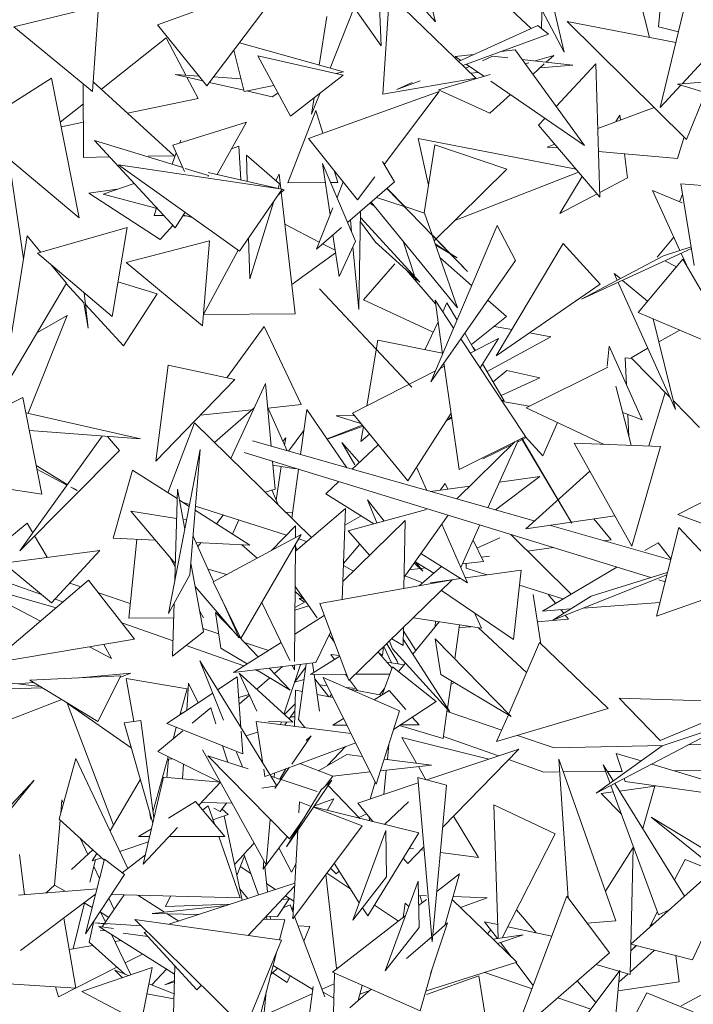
# Model space of a CAD drawing. Header units: metres. Extents: x -14.5 to 13.1, y -18.9 to 3.3.
# Tile 124 of 216: x 10.12 to 10.305, y 1.965 to 2.237. Entities that reach past the tile are written whole.
import ezdxf

# ---------------------------------------------------------------- set-up
doc = ezdxf.new("R2010")
doc.units = ezdxf.units.M
doc.layers.add('G-IMPT', color=7, linetype='Continuous', lineweight=5)
doc.layers.add('L-PLNT', color=7, linetype='Continuous', lineweight=5, true_color=0x005900)

# ---------------------------------------------------------------- blocks, each defined once
blk = doc.blocks.new('ÁRVORES ORNAMENTAIS - Pequeno e Médio Porte - Ipê-roxo-2940656-CORTE_CALÇADA')
at = {"layer": 'G-IMPT', "color": 253, "true_color": 0xaaaaaa}
for p, q in [((6.53692, 2.26412), (6.53841, 2.2297)), ((6.51835, 2.25835), (6.53841, 2.2297)), ((6.58318, 2.25818), (6.58261, 2.23455)), ((6.53735, 2.25418), (6.55345, 2.23633)), ((6.58885, 2.22795), (6.58305, 2.25274)), ((6.60724, 2.25249), (6.61239, 2.23208)), ((6.47676, 2.23549), (6.51292, 2.24866)), ((6.49035, 2.21867), (6.51292, 2.24866)), ((6.61492, 2.23496), (6.61602, 2.24759)), ((6.54072, 2.24395), (6.53891, 2.21645)), ((6.54072, 2.24395), (6.56449, 2.22085)), ((6.64434, 2.244), (6.62138, 2.21925)), ((6.43712, 2.23502), (6.46053, 2.24065)), ((6.45885, 2.21714), (6.46053, 2.24065)), ((6.57156, 2.24214), (6.57981, 2.23456)), ((6.52343, 2.23782), (6.52134, 2.22441)), ((6.53101, 2.24027), (6.52432, 2.22357)), ((6.55264, 2.23924), (6.55345, 2.23633)), ((6.58885, 2.22795), (6.58274, 2.23971)), ((6.62172, 2.23903), (6.61533, 2.21273)), ((6.49035, 2.21867), (6.47676, 2.23549)), ((6.58161, 2.23537), (6.55976, 2.22544)), ((6.58161, 2.23537), (6.58454, 2.23297)), ((6.62265, 2.20391), (6.58972, 2.23648)), ((6.61969, 2.23066), (6.58972, 2.23648)), ((6.43712, 2.23502), (6.45885, 2.21714)), ((6.58454, 2.23297), (6.5609, 2.22433)), ((6.61492, 2.23496), (6.62041, 2.23362)), ((6.47914, 2.23198), (6.4613, 2.21776)), ((6.48457, 2.22164), (6.47914, 2.23198)), ((6.49932, 2.23059), (6.528, 2.22254)), ((6.4978, 2.22857), (6.50061, 2.21717)), ((6.50443, 2.22701), (6.51338, 2.21037)), ((6.50443, 2.22701), (6.52792, 2.22165)), ((6.56396, 2.22735), (6.55884, 2.22678)), ((6.56916, 2.22692), (6.56634, 2.22564)), ((6.57338, 2.22643), (6.56916, 2.22692)), ((6.57533, 2.22862), (6.57145, 2.22819)), ((6.57533, 2.22862), (6.59447, 2.20224)), ((6.58088, 2.22557), (6.58603, 2.22711)), ((6.58394, 2.22522), (6.58603, 2.22711)), ((6.55884, 2.22678), (6.56037, 2.22572)), ((6.56187, 2.22469), (6.56675, 2.22133)), ((6.59127, 2.22438), (6.57724, 2.22599)), ((6.57814, 2.22475), (6.57911, 2.22504)), ((6.58023, 2.22186), (6.5834, 2.22473)), ((6.59127, 2.22438), (6.58225, 2.22369)), ((6.58664, 2.21303), (6.59761, 2.22474)), ((6.59761, 2.22474), (6.59874, 2.18802)), ((6.48921, 2.22009), (6.48165, 2.22182)), ((6.48814, 2.22141), (6.48165, 2.22182)), ((6.51338, 2.21037), (6.52792, 2.22165)), ((6.52588, 2.22212), (6.528, 2.22254)), ((6.55419, 2.21756), (6.56844, 2.22184)), ((6.56281, 2.22404), (6.56171, 2.22355)), ((6.56519, 2.2224), (6.56306, 2.22224)), ((6.42572, 2.20701), (6.44751, 2.2208)), ((6.44751, 2.2208), (6.45515, 2.18226)), ((6.45635, 2.19895), (6.4563, 2.21924)), ((6.48131, 2.19941), (6.45904, 2.21983)), ((6.48796, 2.21519), (6.48486, 2.22109)), ((6.50053, 2.21749), (6.49109, 2.21966)), ((6.49975, 2.22067), (6.49221, 2.22115)), ((6.50061, 2.21717), (6.50885, 2.21878)), ((6.53891, 2.21645), (6.56449, 2.22085)), ((6.54918, 2.22005), (6.5427, 2.21769)), ((6.54697, 2.21963), (6.5427, 2.21769)), ((6.56865, 2.22002), (6.59447, 2.20224)), ((6.62103, 2.21887), (6.61533, 2.21273)), ((6.6395, 2.22073), (6.62013, 2.21915)), ((6.62013, 2.21915), (6.65362, 2.20908)), ((6.50836, 2.21569), (6.50132, 2.21731)), ((6.50836, 2.21569), (6.50997, 2.2167)), ((6.51835, 2.20418), (6.55444, 2.21714)), ((6.52158, 2.21673), (6.51923, 2.21086)), ((6.53925, 2.19699), (6.55444, 2.21714)), ((6.56841, 2.21115), (6.55419, 2.21756)), ((6.56841, 2.21115), (6.57408, 2.21628)), ((6.62265, 2.20391), (6.62786, 2.21682)), ((6.45631, 2.21378), (6.44991, 2.20868)), ((6.48796, 2.21519), (6.46848, 2.21117)), ((6.51994, 2.21546), (6.51923, 2.21086)), ((6.5204, 2.21189), (6.51267, 2.19193)), ((6.52231, 2.20561), (6.5204, 2.21189)), ((6.61372, 2.21274), (6.59816, 2.20698)), ((6.60425, 2.21061), (6.60316, 2.20883)), ((6.60425, 2.21061), (6.60442, 2.20929)), ((6.45633, 2.20867), (6.45017, 2.20739)), ((6.48097, 2.20236), (6.5013, 2.20871)), ((6.49322, 2.19425), (6.5013, 2.20871)), ((6.58179, 2.20785), (6.58357, 2.20974)), ((6.42572, 2.20701), (6.45515, 2.18226)), ((6.58179, 2.20785), (6.59874, 2.18802)), ((6.48164, 2.17952), (6.45936, 2.20365)), ((6.48374, 2.19616), (6.45936, 2.20365)), ((6.48288, 2.20296), (6.48316, 2.20376)), ((6.53192, 2.18727), (6.51835, 2.20418)), ((6.54863, 2.20414), (6.55152, 2.19134)), ((6.54863, 2.20414), (6.59215, 2.19573)), ((6.58629, 2.20259), (6.58424, 2.20183)), ((6.62013, 2.19865), (6.62194, 2.20461)), ((6.4808, 2.19706), (6.48192, 2.20023)), ((6.48097, 2.20236), (6.4842, 2.19511)), ((6.49922, 2.20208), (6.49719, 2.20137)), ((6.49975, 2.19276), (6.49922, 2.20208)), ((6.55326, 2.20242), (6.55031, 2.18364)), ((6.57309, 2.19573), (6.55326, 2.20242)), ((6.58716, 2.20157), (6.58424, 2.20183)), ((6.62013, 2.19865), (6.59835, 2.20058)), ((6.60555, 2.19994), (6.60636, 2.19334)), ((6.43579, 2.19854), (6.43981, 2.17102)), ((6.46358, 2.19908), (6.45635, 2.19895)), ((6.48131, 2.19941), (6.47419, 2.19928)), ((6.50125, 2.19959), (6.51037, 2.19171)), ((6.50125, 2.19959), (6.50145, 2.19237)), ((6.53138, 2.17582), (6.52225, 2.19731)), ((6.52225, 2.19731), (6.52433, 2.18308)), ((6.54211, 2.19219), (6.53876, 2.19781)), ((6.49939, 2.17312), (6.46602, 2.19691)), ((6.51116, 2.19021), (6.46602, 2.19691)), ((6.49084, 2.19398), (6.48442, 2.19595)), ((6.49068, 2.19482), (6.51171, 2.19004)), ((6.51032, 2.19431), (6.50938, 2.19257)), ((6.51078, 2.19027), (6.51032, 2.19431)), ((6.52645, 2.19206), (6.52545, 2.19534)), ((6.57309, 2.19573), (6.55303, 2.17597)), ((6.55874, 2.1816), (6.59283, 2.19493)), ((6.47029, 2.19181), (6.46174, 2.18878)), ((6.49068, 2.19373), (6.49084, 2.19398)), ((6.51037, 2.19171), (6.50998, 2.19044)), ((6.52302, 2.19203), (6.51267, 2.19193)), ((6.52645, 2.19206), (6.52449, 2.19204)), ((6.52796, 2.19221), (6.52625, 2.1879)), ((6.54211, 2.19219), (6.52916, 2.18105)), ((6.53192, 2.18727), (6.5367, 2.19362)), ((6.59389, 2.19369), (6.58768, 2.18353)), ((6.60636, 2.19334), (6.5987, 2.18932)), ((6.62473, 2.16918), (6.62105, 2.1917)), ((6.62105, 2.1917), (6.66246, 2.18847)), ((6.45781, 2.18914), (6.46563, 2.19016)), ((6.45781, 2.18914), (6.47746, 2.17631)), ((6.49939, 2.17312), (6.51116, 2.19021)), ((6.51017, 2.18877), (6.51171, 2.19004)), ((6.51471, 2.15578), (6.51089, 2.18936)), ((6.56223, 2.16746), (6.54, 2.19037)), ((6.54505, 2.18536), (6.54005, 2.19042)), ((6.59796, 2.18893), (6.58768, 2.18353)), ((6.62142, 2.18644), (6.61328, 2.18987)), ((6.62077, 2.17329), (6.61328, 2.18987)), ((6.47666, 2.18491), (6.46174, 2.18878)), ((6.50887, 2.18687), (6.5022, 2.16547)), ((6.53665, 2.18544), (6.53531, 2.18635)), ((6.53566, 2.18665), (6.55947, 2.15746)), ((6.54478, 2.18545), (6.53716, 2.18793)), ((6.62072, 2.18674), (6.62153, 2.18879)), ((6.47583, 2.18297), (6.47652, 2.18495)), ((6.48164, 2.17952), (6.48438, 2.18382)), ((6.5251, 2.18501), (6.5206, 2.1737)), ((6.53276, 2.18415), (6.5323, 2.15706)), ((6.55037, 2.18362), (6.54499, 2.18538)), ((6.55037, 2.18362), (6.55245, 2.17763)), ((6.47583, 2.18297), (6.4785, 2.18292)), ((6.48375, 2.18283), (6.48476, 2.18281)), ((6.48639, 2.18238), (6.48388, 2.18304)), ((6.52993, 2.18172), (6.53024, 2.17851)), ((6.53271, 2.1812), (6.53683, 2.17561)), ((6.54909, 2.16451), (6.53273, 2.1824)), ((6.44366, 2.17251), (6.46838, 2.17963)), ((6.46423, 2.15504), (6.46838, 2.17963)), ((6.47746, 2.17631), (6.48101, 2.1802)), ((6.51189, 2.18051), (6.52136, 2.17562)), ((6.52752, 2.17964), (6.5206, 2.1737)), ((6.5704, 2.18016), (6.5521, 2.13705)), ((6.57546, 2.17053), (6.5704, 2.18016)), ((6.4408, 2.17731), (6.43405, 2.13452)), ((6.4408, 2.17731), (6.44457, 2.17277)), ((6.4681, 2.17002), (6.49106, 2.17591)), ((6.48918, 2.15253), (6.49106, 2.17591)), ((6.50189, 2.17675), (6.5022, 2.16547)), ((6.52514, 2.1776), (6.52682, 2.16612)), ((6.53138, 2.17582), (6.52682, 2.16612)), ((6.54909, 2.16451), (6.53683, 2.17561)), ((6.5477, 2.16603), (6.54448, 2.17584)), ((6.56223, 2.16746), (6.55243, 2.17769)), ((6.5525, 2.17749), (6.55947, 2.15746)), ((6.61453, 2.17141), (6.61913, 2.17693)), ((6.49901, 2.17339), (6.48943, 2.15567)), ((6.51379, 2.16391), (6.52587, 2.17262)), ((6.52228, 2.17514), (6.52576, 2.17335)), ((6.53065, 2.17427), (6.5323, 2.15706)), ((6.55726, 2.17259), (6.55333, 2.17509)), ((6.55346, 2.17475), (6.55941, 2.17122)), ((6.58858, 2.17519), (6.57016, 2.14426)), ((6.58858, 2.17519), (6.59885, 2.16396)), ((6.62398, 2.1738), (6.59365, 2.15984)), ((6.62389, 2.1743), (6.61631, 2.17186)), ((6.46423, 2.15504), (6.44366, 2.17251)), ((6.4681, 2.17002), (6.48918, 2.15253)), ((6.57546, 2.17053), (6.5521, 2.13705)), ((6.55464, 2.17135), (6.56337, 2.1636)), ((6.55941, 2.17122), (6.55742, 2.17249)), ((6.61631, 2.17186), (6.59365, 2.15984)), ((6.60933, 2.15621), (6.62163, 2.17094)), ((6.61985, 2.16881), (6.6166, 2.1704)), ((6.62258, 2.16929), (6.62114, 2.17249)), ((6.62163, 2.17094), (6.63198, 2.15302)), ((6.44745, 2.16929), (6.45164, 2.16424)), ((6.5422, 2.16965), (6.53356, 2.15966)), ((6.54541, 2.16784), (6.55342, 2.15854)), ((6.47668, 2.16138), (6.46585, 2.16464)), ((6.54815, 2.16466), (6.54782, 2.16566)), ((6.60266, 2.16696), (6.60438, 2.16553)), ((6.60266, 2.16696), (6.60351, 2.16507)), ((6.60377, 2.1645), (6.61961, 2.12943)), ((6.60496, 2.16505), (6.61189, 2.15928)), ((6.45164, 2.16424), (6.43405, 2.13452)), ((6.45656, 2.15874), (6.45158, 2.16414)), ((6.54688, 2.1356), (6.52143, 2.16269)), ((6.53129, 2.15221), (6.52143, 2.16269)), ((6.59885, 2.16396), (6.57016, 2.14426)), ((6.45764, 2.15184), (6.45653, 2.16158)), ((6.46741, 2.14698), (6.47668, 2.16138)), ((6.55277, 2.15076), (6.53356, 2.15966)), ((6.5584, 2.15189), (6.55327, 2.15963)), ((6.55538, 2.14477), (6.55327, 2.15963)), ((6.56785, 2.15963), (6.57296, 2.1551)), ((6.45764, 2.15184), (6.45643, 2.15889)), ((6.46741, 2.14698), (6.45689, 2.15838)), ((6.55541, 2.1564), (6.55656, 2.15884)), ((6.55934, 2.15409), (6.55656, 2.15884)), ((6.45182, 2.1554), (6.44105, 2.1284)), ((6.44362, 2.15069), (6.45182, 2.1554)), ((6.51471, 2.15578), (6.48943, 2.1556)), ((6.5505, 2.14592), (6.55412, 2.15364)), ((6.56329, 2.14735), (6.57296, 2.1551)), ((6.60933, 2.15621), (6.63417, 2.14564)), ((6.61343, 2.15446), (6.61961, 2.12943)), ((6.49583, 2.1382), (6.50619, 2.15235)), ((6.51639, 2.13077), (6.50619, 2.15235)), ((6.54688, 2.1356), (6.53129, 2.15221)), ((6.57445, 2.15147), (6.56955, 2.15237)), ((6.61501, 2.14808), (6.62075, 2.15135)), ((6.53447, 2.13044), (6.53749, 2.14856)), ((6.55536, 2.14493), (6.53749, 2.14856)), ((6.57822, 2.12203), (6.56038, 2.14891)), ((6.56429, 2.14565), (6.56146, 2.15047)), ((6.56299, 2.14498), (6.57081, 2.14897)), ((6.57081, 2.14897), (6.56568, 2.14093)), ((6.56765, 2.13991), (6.58516, 2.1495)), ((6.58516, 2.1495), (6.57935, 2.15057)), ((6.56379, 2.14649), (6.56445, 2.14573)), ((6.60129, 2.14687), (6.60078, 2.14136)), ((6.60129, 2.14687), (6.61038, 2.12659)), ((6.60733, 2.14371), (6.61197, 2.14635)), ((6.60753, 2.14351), (6.60573, 2.14371)), ((6.60608, 2.13618), (6.60573, 2.14371)), ((6.60733, 2.14371), (6.61812, 2.13272)), ((6.47628, 2.11514), (6.47967, 2.14169)), ((6.49808, 2.13772), (6.47967, 2.14169)), ((6.53049, 2.12841), (6.5534, 2.14009)), ((6.55468, 2.14075), (6.55587, 2.14135)), ((6.55991, 2.11287), (6.55574, 2.14226)), ((6.57237, 2.13185), (6.56639, 2.14206)), ((6.57307, 2.14018), (6.56933, 2.13704)), ((6.58215, 2.13814), (6.57307, 2.14018)), ((6.6009, 2.14109), (6.57837, 2.1299)), ((6.49808, 2.13772), (6.47628, 2.11514)), ((6.58215, 2.13814), (6.57154, 2.13327)), ((6.50652, 2.13662), (6.49695, 2.11595)), ((6.50811, 2.11929), (6.50652, 2.13662)), ((6.60735, 2.11956), (6.60315, 2.13583)), ((6.43963, 2.1327), (6.42659, 2.12635)), ((6.44486, 2.10607), (6.43963, 2.1327)), ((6.57162, 2.13198), (6.57237, 2.13185)), ((6.61675, 2.13412), (6.61224, 2.11939)), ((6.50279, 2.12934), (6.48856, 2.12785)), ((6.49246, 2.12036), (6.5034, 2.12987)), ((6.51253, 2.11803), (6.50711, 2.13019)), ((6.51639, 2.13077), (6.50728, 2.12981)), ((6.51791, 2.12945), (6.51619, 2.11699)), ((6.529, 2.11335), (6.51791, 2.12945)), ((6.57924, 2.13033), (6.57185, 2.13163)), ((6.59991, 2.11982), (6.57837, 2.1299)), ((6.61902, 2.1318), (6.62622, 2.12447)), ((6.44045, 2.12854), (6.47208, 2.12134)), ((6.52602, 2.12765), (6.53099, 2.12781)), ((6.52602, 2.12765), (6.53284, 2.12555)), ((6.53049, 2.12841), (6.54579, 2.1098)), ((6.5577, 2.12844), (6.54579, 2.1098)), ((6.55785, 2.12741), (6.55672, 2.12647)), ((6.5579, 2.12701), (6.55672, 2.12647)), ((6.61038, 2.12659), (6.60502, 2.12857)), ((6.60675, 2.12189), (6.60646, 2.12804)), ((6.48692, 2.1258), (6.47959, 2.10649)), ((6.48692, 2.1258), (6.51919, 2.09415)), ((6.53323, 2.12509), (6.52351, 2.12132)), ((6.52354, 2.12127), (6.53343, 2.12484)), ((6.53284, 2.12061), (6.53352, 2.12473)), ((6.58303, 2.11667), (6.58708, 2.12582)), ((6.46148, 2.12212), (6.43879, 2.09044)), ((6.44142, 2.1236), (6.47208, 2.12134)), ((6.46298, 2.12201), (6.46626, 2.11812)), ((6.51135, 2.12069), (6.51212, 2.12165)), ((6.51212, 2.12165), (6.51181, 2.11964)), ((6.5171, 2.12362), (6.51288, 2.11793)), ((6.53521, 2.12267), (6.53284, 2.12061)), ((6.57822, 2.12203), (6.55991, 2.11287)), ((6.57631, 2.12107), (6.56782, 2.10233)), ((6.57728, 2.12113), (6.57607, 2.12054)), ((6.57709, 2.12146), (6.591, 2.09812)), ((6.57723, 2.12153), (6.591, 2.09812)), ((6.57845, 2.1217), (6.57743, 2.1212)), ((6.58303, 2.11667), (6.57817, 2.122)), ((6.47975, 2.07321), (6.48854, 2.11841)), ((6.48571, 2.08383), (6.48854, 2.11841)), ((6.58065, 2.09869), (6.50291, 2.12076)), ((6.52759, 2.12032), (6.53117, 2.11413)), ((6.52759, 2.12032), (6.53242, 2.11484)), ((6.5304, 2.11296), (6.53764, 2.11971)), ((6.55926, 2.10476), (6.57535, 2.12059)), ((6.57455, 2.11981), (6.56642, 2.11585)), ((6.59168, 2.12011), (6.61546, 2.11927)), ((6.59168, 2.12011), (6.60752, 2.09178)), ((6.61546, 2.11927), (6.60752, 2.09178)), ((6.62019, 2.10046), (6.65572, 2.11847)), ((6.43879, 2.09044), (6.46626, 2.11812)), ((6.61279, 2.0831), (6.50069, 2.11757)), ((6.45188, 2.10873), (6.4433, 2.11399)), ((6.45177, 2.10856), (6.44351, 2.11295)), ((6.50919, 2.1075), (6.50849, 2.11517)), ((6.51476, 2.11304), (6.50859, 2.11405)), ((6.51089, 2.11367), (6.50947, 2.10444)), ((6.51563, 2.11298), (6.51377, 2.09946)), ((6.55091, 2.10731), (6.54817, 2.11352)), ((6.44486, 2.10607), (6.40697, 2.11193)), ((6.46989, 2.11269), (6.46456, 2.09394)), ((6.46989, 2.11269), (6.48216, 2.10484)), ((6.56997, 2.10172), (6.58213, 2.11091)), ((6.58213, 2.11091), (6.57102, 2.1094)), ((6.59596, 2.11246), (6.57827, 2.09654)), ((6.4546, 2.10706), (6.45288, 2.10797)), ((6.4546, 2.10706), (6.45347, 2.10775)), ((6.48152, 2.08235), (6.48224, 2.10747)), ((6.48426, 2.09641), (6.48224, 2.10747)), ((6.50919, 2.1075), (6.50644, 2.10665)), ((6.52315, 2.1062), (6.52676, 2.10956)), ((6.56284, 2.10829), (6.55203, 2.10681)), ((6.55471, 2.10718), (6.55606, 2.10898)), ((6.5568, 2.10746), (6.55606, 2.10898)), ((6.51001, 2.10315), (6.5083, 2.10723)), ((6.52315, 2.1062), (6.53637, 2.09789)), ((6.48279, 2.10444), (6.48549, 2.10272)), ((6.4856, 2.10327), (6.48368, 2.10388)), ((6.51234, 2.09479), (6.48726, 2.10274)), ((6.5286, 2.10214), (6.51477, 2.0904)), ((6.5286, 2.10214), (6.52767, 2.07698)), ((6.53469, 2.10452), (6.53726, 2.09814)), ((6.53469, 2.10452), (6.53922, 2.09867)), ((6.46936, 2.10135), (6.48201, 2.09936)), ((6.46936, 2.10135), (6.48166, 2.087)), ((6.48717, 2.10164), (6.50222, 2.09202)), ((6.49298, 2.09793), (6.4949, 2.10032)), ((6.51398, 2.10098), (6.51204, 2.10116)), ((6.5329, 2.10007), (6.52843, 2.09749)), ((6.55091, 2.10186), (6.52934, 2.09598)), ((6.54476, 2.08323), (6.55691, 2.10028)), ((6.60286, 2.10011), (6.57827, 2.09654)), ((6.59703, 2.09926), (6.6018, 2.09345)), ((6.63752, 2.0942), (6.62019, 2.10046)), ((6.4234, 2.08371), (6.44078, 2.09809)), ((6.44078, 2.09809), (6.44236, 2.09543)), ((6.48377, 2.09908), (6.48454, 2.09896)), ((6.49744, 2.09508), (6.49915, 2.09897)), ((6.5082, 2.09055), (6.51483, 2.09735)), ((6.51483, 2.09735), (6.5148, 2.09408)), ((6.52786, 2.08197), (6.545, 2.09882)), ((6.54471, 2.08004), (6.545, 2.09882)), ((6.56226, 2.08162), (6.55512, 2.09778)), ((6.56567, 2.09759), (6.56037, 2.08589)), ((6.61825, 2.08801), (6.58485, 2.09749)), ((6.62046, 2.09692), (6.61437, 2.07241)), ((6.62046, 2.09692), (6.63618, 2.08018)), ((6.44288, 2.09456), (6.44636, 2.08868)), ((6.46456, 2.09394), (6.47622, 2.09335)), ((6.48658, 2.09446), (6.49222, 2.082)), ((6.49208, 2.08193), (6.51639, 2.09493)), ((6.49974, 2.06631), (6.51639, 2.09493)), ((6.53524, 2.08922), (6.52934, 2.09598)), ((6.57114, 2.094), (6.56483, 2.09116)), ((6.57416, 2.09498), (6.5908, 2.07852)), ((6.47101, 2.09361), (6.46883, 2.07189)), ((6.48734, 2.09278), (6.50222, 2.09202)), ((6.48787, 2.09161), (6.48876, 2.09271)), ((6.50002, 2.09214), (6.50423, 2.08842)), ((6.51479, 2.09217), (6.51452, 2.05997)), ((6.51521, 2.09077), (6.51479, 2.09177)), ((6.51788, 2.09303), (6.51569, 2.09373)), ((6.52804, 2.08693), (6.53258, 2.09227)), ((6.56661, 2.08754), (6.56375, 2.09335)), ((6.5788, 2.09038), (6.58598, 2.09134)), ((6.59995, 2.09321), (6.6018, 2.09345)), ((6.61114, 2.09051), (6.61479, 2.09266)), ((6.61832, 2.08829), (6.61479, 2.09266)), ((6.43441, 2.08707), (6.46082, 2.09053)), ((6.46082, 2.09053), (6.44757, 2.07609)), ((6.48163, 2.08602), (6.48005, 2.08888)), ((6.54938, 2.08972), (6.56226, 2.08162)), ((6.56605, 2.08868), (6.56831, 2.08898)), ((6.43441, 2.08707), (6.44757, 2.07609)), ((6.48943, 2.06812), (6.48597, 2.08706)), ((6.52802, 2.08638), (6.53076, 2.08482)), ((6.54755, 2.08716), (6.54992, 2.08485)), ((6.54783, 2.08755), (6.54992, 2.08485)), ((6.548, 2.08733), (6.55293, 2.08431)), ((6.54888, 2.08078), (6.55505, 2.08616)), ((6.55061, 2.08573), (6.54935, 2.08559)), ((6.56661, 2.08754), (6.56082, 2.08688)), ((6.56184, 2.087), (6.56184, 2.08564)), ((6.58289, 2.07385), (6.60344, 2.08597)), ((6.44477, 2.07842), (6.42739, 2.08457)), ((6.48571, 2.08383), (6.47975, 2.07321)), ((6.49068, 2.08543), (6.49576, 2.08389)), ((6.545, 2.08358), (6.54983, 2.08161)), ((6.54918, 2.08557), (6.54618, 2.08523)), ((6.56165, 2.08301), (6.577, 2.08514)), ((6.56756, 2.08383), (6.56184, 2.08564)), ((6.57492, 2.06595), (6.577, 2.08514)), ((6.58576, 2.07136), (6.6172, 2.08379)), ((6.61732, 2.08452), (6.59636, 2.07796)), ((6.44879, 2.07475), (6.42425, 2.08171)), ((6.42425, 2.08171), (6.44448, 2.07109)), ((6.45777, 2.08238), (6.43074, 2.05942)), ((6.45558, 2.08053), (6.45258, 2.08155)), ((6.47043, 2.06605), (6.45777, 2.08238)), ((6.48715, 2.08059), (6.49924, 2.06649)), ((6.49208, 2.08193), (6.49974, 2.06631)), ((6.51469, 2.08065), (6.5208, 2.07201)), ((6.52152, 2.07588), (6.55804, 2.08243)), ((6.52954, 2.05466), (6.55804, 2.08243)), ((6.552, 2.08167), (6.56035, 2.08283)), ((6.58853, 2.07718), (6.57655, 2.08098)), ((6.61673, 2.08188), (6.61496, 2.08243)), ((6.46923, 2.07588), (6.46051, 2.07885)), ((6.51468, 2.0792), (6.51742, 2.07679)), ((6.57492, 2.06595), (6.55509, 2.07955)), ((6.5803, 2.07842), (6.58244, 2.06482)), ((6.58651, 2.07599), (6.58451, 2.07845)), ((6.58576, 2.07136), (6.59636, 2.07796)), ((6.63618, 2.08018), (6.61437, 2.07241)), ((6.45066, 2.07634), (6.4485, 2.0771)), ((6.48093, 2.06143), (6.48135, 2.07606)), ((6.49428, 2.07745), (6.49924, 2.06649)), ((6.50549, 2.07619), (6.51325, 2.06022)), ((6.51849, 2.07528), (6.51464, 2.07413)), ((6.51763, 2.07649), (6.51465, 2.07485)), ((6.51581, 2.0773), (6.5167, 2.07743)), ((6.51728, 2.0763), (6.51581, 2.0773)), ((6.52152, 2.07588), (6.52954, 2.05466)), ((6.61532, 2.0762), (6.59413, 2.07467)), ((6.4894, 2.07195), (6.4884, 2.07377)), ((6.49421, 2.06362), (6.49276, 2.07343)), ((6.49276, 2.07343), (6.49764, 2.06836)), ((6.51459, 2.06749), (6.52275, 2.07262)), ((6.5661, 2.06908), (6.56414, 2.07334)), ((6.59067, 2.07442), (6.58289, 2.07385)), ((6.58875, 2.07322), (6.58794, 2.07422)), ((6.59009, 2.07157), (6.58917, 2.07271)), ((6.48105, 2.0656), (6.4669, 2.0706)), ((6.48123, 2.07193), (6.46883, 2.07189)), ((6.54712, 2.06197), (6.5544, 2.0709)), ((6.5661, 2.06908), (6.54733, 2.07199)), ((6.55335, 2.06961), (6.55339, 2.07105)), ((6.56005, 2.07002), (6.55869, 2.06067)), ((6.56327, 2.06952), (6.55994, 2.06926)), ((6.59009, 2.07157), (6.58148, 2.07091)), ((6.48093, 2.06143), (6.48943, 2.06812)), ((6.49363, 2.06758), (6.48926, 2.06907)), ((6.49906, 2.06688), (6.50455, 2.06118)), ((6.52041, 2.05961), (6.52448, 2.06805)), ((6.52412, 2.0673), (6.52551, 2.06533)), ((6.54446, 2.06433), (6.54454, 2.06927)), ((6.54453, 2.06851), (6.54796, 2.063)), ((6.5785, 2.05686), (6.5653, 2.0692)), ((6.47043, 2.06605), (6.43074, 2.05942)), ((6.45802, 2.06398), (6.4641, 2.06079)), ((6.462, 2.06465), (6.4641, 2.06079)), ((6.50058, 2.05869), (6.48462, 2.06433)), ((6.49775, 2.05691), (6.51086, 2.06515)), ((6.50732, 2.06292), (6.5007, 2.06518)), ((6.54129, 2.05952), (6.53918, 2.06405)), ((6.54282, 2.06006), (6.53999, 2.06484)), ((6.54074, 2.06557), (6.54152, 2.06344)), ((6.54133, 2.06615), (6.54446, 2.06433)), ((6.54449, 2.06609), (6.55733, 2.046)), ((6.5549, 2.05637), (6.55329, 2.06617)), ((6.55329, 2.06617), (6.57428, 2.04478)), ((6.57359, 2.04549), (6.58209, 2.06516)), ((6.60098, 2.04698), (6.58209, 2.06516)), ((6.49421, 2.06362), (6.50145, 2.05924)), ((6.52701, 2.06136), (6.51892, 2.05637)), ((6.52556, 2.06046), (6.5245, 2.06189)), ((6.52694, 2.06154), (6.5245, 2.06189)), ((6.53762, 2.06253), (6.54144, 2.05805)), ((6.53882, 2.0616), (6.53785, 2.06227)), ((6.53882, 2.0616), (6.53906, 2.06394)), ((6.55733, 2.046), (6.54152, 2.06344)), ((6.50962, 2.02562), (6.4884, 2.06014)), ((6.49498, 2.04377), (6.4884, 2.06014)), ((6.49775, 2.05691), (6.52041, 2.05961)), ((6.51124, 2.05852), (6.50902, 2.05659)), ((6.51162, 2.04543), (6.51618, 2.0591)), ((6.51393, 2.05884), (6.51451, 2.05764)), ((6.51452, 2.05891), (6.51451, 2.05764)), ((6.5156, 2.0439), (6.51777, 2.05929)), ((6.51984, 2.05693), (6.51945, 2.05949)), ((6.54473, 2.05904), (6.54003, 2.0597)), ((6.54282, 2.06006), (6.54307, 2.05927)), ((6.5432, 2.05716), (6.5451, 2.05949)), ((6.44437, 2.05304), (6.42082, 2.0559)), ((6.44158, 2.05474), (6.46667, 2.05594)), ((6.46941, 2.05675), (6.45517, 2.05539)), ((6.46031, 2.04334), (6.46667, 2.05594)), ((6.46652, 2.05564), (6.46941, 2.05675)), ((6.49928, 2.05673), (6.50414, 2.04624)), ((6.49928, 2.05673), (6.51409, 2.04317)), ((6.50484, 2.05719), (6.50363, 2.05761)), ((6.50405, 2.05766), (6.51335, 2.05203)), ((6.50754, 2.05808), (6.51335, 2.05203)), ((6.51764, 2.05838), (6.51457, 2.05427)), ((6.51892, 2.05637), (6.52888, 2.05641)), ((6.52143, 2.04627), (6.51992, 2.05637)), ((6.52923, 2.0555), (6.52855, 2.05641)), ((6.53135, 2.05642), (6.54084, 2.05646)), ((6.53867, 2.05073), (6.54159, 2.05843)), ((6.5536, 2.04892), (6.54159, 2.05843)), ((6.5549, 2.05637), (6.57428, 2.04478)), ((6.44249, 2.05418), (6.43827, 2.05378)), ((6.46031, 2.04334), (6.44158, 2.05474)), ((6.48491, 2.0524), (6.46813, 2.0552)), ((6.47019, 2.04338), (6.46813, 2.0552)), ((6.48483, 2.04646), (6.4853, 2.05395)), ((6.48797, 2.04855), (6.4853, 2.05395)), ((6.49333, 2.05211), (6.49871, 2.0557)), ((6.49871, 2.0557), (6.49972, 2.04172)), ((6.50771, 2.05545), (6.5041, 2.05232)), ((6.51456, 2.05424), (6.51716, 2.05495)), ((6.52395, 2.05022), (6.5201, 2.05517)), ((6.5236, 2.05326), (6.52142, 2.05348)), ((6.54351, 2.04633), (6.52246, 2.05556)), ((6.53704, 2.02611), (6.52246, 2.05556)), ((6.53187, 2.05193), (6.52972, 2.05483)), ((6.55781, 2.05463), (6.5567, 2.04699)), ((6.55766, 2.05356), (6.55863, 2.05414)), ((6.41955, 2.0518), (6.44493, 2.0527)), ((6.47934, 2.0428), (6.49198, 2.05122)), ((6.48491, 2.0524), (6.48289, 2.04516)), ((6.49912, 2.05002), (6.50202, 2.05081)), ((6.50212, 2.0506), (6.49926, 2.04812)), ((6.51481, 2.05202), (6.51455, 2.04204)), ((6.51481, 2.05202), (6.51669, 2.05165)), ((6.5208, 2.05084), (6.52522, 2.04997)), ((6.52425, 2.05017), (6.52474, 2.05095)), ((6.53146, 2.05249), (6.52889, 2.05274)), ((6.53851, 2.05063), (6.52981, 2.05234)), ((6.54064, 2.05194), (6.5365, 2.0494)), ((6.53796, 2.05074), (6.53929, 2.05237)), ((6.54064, 2.05194), (6.54519, 2.04668)), ((6.42722, 2.04054), (6.45033, 2.04942)), ((6.46949, 2.03614), (6.4518, 2.04847)), ((6.4518, 2.04847), (6.46458, 2.01474)), ((6.51471, 2.04826), (6.51173, 2.04533)), ((6.5536, 2.04892), (6.54186, 2.04117)), ((6.60409, 2.04978), (6.64065, 2.04873)), ((6.60409, 2.04978), (6.61539, 2.03815)), ((6.64065, 2.04873), (6.61539, 2.03815)), ((6.48302, 2.04562), (6.48397, 2.04589)), ((6.48632, 2.04288), (6.49148, 2.04714)), ((6.49285, 2.04271), (6.49148, 2.04714)), ((6.51305, 2.04412), (6.51466, 2.04629)), ((6.54351, 2.04633), (6.53704, 2.02611)), ((6.55666, 2.04674), (6.5555, 2.03871)), ((6.57166, 2.04103), (6.55658, 2.04616)), ((6.60098, 2.04698), (6.57027, 2.03782)), ((6.57027, 2.03782), (6.57349, 2.04525)), ((6.46754, 2.04297), (6.47213, 2.04368)), ((6.46754, 2.04297), (6.47543, 2.01533)), ((6.47213, 2.04368), (6.47578, 2.01683)), ((6.47934, 2.0428), (6.50025, 2.03442)), ((6.5058, 2.03183), (6.50396, 2.04337)), ((6.50396, 2.04337), (6.53012, 2.04008)), ((6.5074, 2.04334), (6.51409, 2.04317)), ((6.51065, 2.04253), (6.5109, 2.04325)), ((6.51176, 2.04239), (6.51238, 2.04321)), ((6.51462, 2.0447), (6.51349, 2.04471)), ((6.5156, 2.0439), (6.51736, 2.04168)), ((6.52806, 2.04423), (6.52508, 2.04241)), ((6.52508, 2.04241), (6.52897, 2.04241)), ((6.54348, 2.04224), (6.5555, 2.03871)), ((6.54376, 2.04242), (6.54886, 2.04242)), ((6.54701, 2.04457), (6.54886, 2.04242)), ((6.59773, 2.02357), (6.63406, 2.04274)), ((6.63406, 2.04274), (6.61592, 2.03666)), ((6.47685, 2.03506), (6.48377, 2.04077)), ((6.48194, 2.04176), (6.48104, 2.03852)), ((6.49979, 2.04072), (6.50025, 2.03442)), ((6.50443, 2.04045), (6.50115, 2.0394)), ((6.58612, 2.03611), (6.57605, 2.03954)), ((6.50774, 2.02868), (6.53141, 2.03748)), ((6.51377, 2.03165), (6.51915, 2.03946)), ((6.5177, 2.03818), (6.51915, 2.03946)), ((6.54053, 2.03701), (6.54013, 2.03288)), ((6.5482, 2.03187), (6.54413, 2.039)), ((6.56811, 2.03299), (6.54413, 2.039)), ((6.57075, 2.03388), (6.55558, 2.03925)), ((6.63736, 2.03721), (6.62299, 2.0369)), ((6.49391, 2.02668), (6.47685, 2.03506)), ((6.48913, 2.03555), (6.5067, 2.00388)), ((6.4961, 2.03218), (6.49472, 2.03664)), ((6.50017, 2.03085), (6.49855, 2.03488)), ((6.52113, 2.02981), (6.529, 2.03429)), ((6.52359, 2.03121), (6.52863, 2.03645)), ((6.53325, 2.03375), (6.529, 2.03429)), ((6.55106, 2.02726), (6.57638, 2.03578)), ((6.57638, 2.03578), (6.55537, 2.01413)), ((6.6162, 2.03675), (6.58612, 2.03611)), ((6.59773, 2.02357), (6.61592, 2.03666)), ((6.60321, 2.03459), (6.61014, 2.0325)), ((6.60321, 2.03459), (6.60485, 2.02955)), ((6.45422, 2.03313), (6.44961, 2.01642)), ((6.45422, 2.03313), (6.46855, 2.00285)), ((6.47969, 2.03367), (6.47552, 2.01874)), ((6.47935, 2.02791), (6.47981, 2.033)), ((6.48084, 2.0331), (6.47981, 2.033)), ((6.48365, 2.02755), (6.4839, 2.0316)), ((6.51313, 2.01099), (6.49067, 2.03395)), ((6.50177, 2.03032), (6.49067, 2.03395)), ((6.52506, 2.02833), (6.516, 2.03175)), ((6.55227, 2.03135), (6.53924, 2.033)), ((6.58332, 2.02944), (6.57357, 2.03289)), ((6.59001, 1.99465), (6.58744, 2.03296)), ((6.58744, 2.03296), (6.60311, 1.98844)), ((6.60244, 2.02696), (6.59966, 2.03146)), ((6.59966, 2.03146), (6.60155, 2.02632)), ((6.61302, 2.03164), (6.64914, 2.02075)), ((6.50639, 2.02817), (6.50606, 2.03024)), ((6.50903, 2.02916), (6.50892, 2.02799)), ((6.50914, 2.02493), (6.5131, 2.03067)), ((6.51044, 2.02749), (6.51218, 2.03033)), ((6.52506, 2.0283), (6.53538, 2.02946)), ((6.53821, 2.02978), (6.55227, 2.03135)), ((6.53984, 2.02996), (6.53919, 2.02326)), ((6.55078, 2.02733), (6.54872, 2.03095)), ((6.58732, 2.02945), (6.58332, 2.02944)), ((6.60035, 2.02958), (6.58867, 2.02947)), ((6.60483, 2.02962), (6.60082, 2.02958)), ((6.64017, 2.02996), (6.61924, 2.02976)), ((6.44276, 2.02716), (6.42678, 2.0101)), ((6.42783, 2.0089), (6.44276, 2.02716)), ((6.47201, 2.02732), (6.46366, 2.01319)), ((6.4784, 2.02799), (6.47278, 2.00401)), ((6.4784, 2.02799), (6.49416, 2.02665)), ((6.48813, 2.02026), (6.49416, 2.02665)), ((6.50639, 2.02817), (6.50744, 2.02856)), ((6.51065, 2.02742), (6.50797, 2.0283)), ((6.5208, 2.02411), (6.51082, 2.02737)), ((6.51235, 2.00879), (6.52483, 2.02722)), ((6.52191, 2.02457), (6.52483, 2.02722)), ((6.52506, 2.02833), (6.52297, 2.02553)), ((6.53197, 2.02083), (6.54862, 2.02644)), ((6.53538, 2.02198), (6.53674, 2.02671)), ((6.55644, 2.02582), (6.54849, 2.02795)), ((6.54849, 2.02795), (6.55248, 1.98259)), ((6.62206, 1.99519), (6.60286, 2.02628)), ((6.60547, 2.02765), (6.60574, 2.02682)), ((6.64914, 2.02075), (6.60574, 2.02682)), ((6.50962, 2.02562), (6.50553, 2.02502)), ((6.51235, 2.00879), (6.52191, 2.02457)), ((6.53256, 2.01665), (6.52382, 2.02573)), ((6.55644, 2.02582), (6.55248, 1.98259)), ((6.59909, 2.02348), (6.60242, 2.02394)), ((6.59909, 2.02348), (6.60467, 2.01781)), ((6.60177, 2.0257), (6.61485, 1.99004)), ((6.60415, 2.02418), (6.61392, 2.02554)), ((6.61054, 2.01385), (6.61392, 2.02554)), ((6.45039, 2.02179), (6.45008, 2.01811)), ((6.45083, 2.02086), (6.45039, 2.02179)), ((6.48725, 2.0213), (6.47979, 2.0167)), ((6.48725, 2.0213), (6.49536, 2.01169)), ((6.4973, 2.02082), (6.48887, 2.02105)), ((6.49405, 2.01852), (6.49579, 2.02086)), ((6.5159, 2.0212), (6.51573, 2.01819)), ((6.51912, 2.01997), (6.5159, 2.0212)), ((6.52003, 2.02013), (6.52539, 2.02205)), ((6.52355, 2.01887), (6.52539, 2.02205)), ((6.53197, 2.02083), (6.53617, 2.01576)), ((6.54596, 2.02121), (6.53931, 2.01498)), ((6.47488, 2.01644), (6.47451, 2.01856)), ((6.4907, 2.02013), (6.48922, 2.01897)), ((6.4907, 2.02013), (6.49245, 2.01515)), ((6.49405, 2.01852), (6.49231, 2.01948)), ((6.49458, 2.01923), (6.49623, 2.01771)), ((6.53317, 2.01461), (6.51976, 2.01972)), ((6.54883, 2.01263), (6.51981, 2.0198)), ((6.53232, 2.0169), (6.53442, 2.01787)), ((6.56949, 2.0204), (6.58644, 2.01236)), ((6.56949, 2.0204), (6.57068, 1.98353)), ((6.44991, 2.01615), (6.44837, 1.99826)), ((6.44961, 2.01642), (6.46202, 2.0051)), ((6.49205, 2.01628), (6.49623, 2.01771)), ((6.5001, 1.99406), (6.49514, 2.01734)), ((6.50785, 2.01638), (6.5067, 2.00388)), ((6.51313, 2.01099), (6.51726, 2.0169)), ((6.53508, 2.01707), (6.5352, 2.016)), ((6.55838, 2.01723), (6.56524, 2.00585)), ((6.63285, 2.00485), (6.61284, 2.017)), ((6.63053, 2.00277), (6.61284, 2.017)), ((6.47507, 2.01379), (6.47154, 2.01162)), ((6.47278, 2.00401), (6.48231, 2.0141)), ((6.53317, 2.01461), (6.51405, 1.98893)), ((6.51545, 2.01336), (6.51405, 1.98893)), ((6.53971, 2.01335), (6.53064, 1.98859)), ((6.54883, 2.01263), (6.53473, 1.98976)), ((6.53971, 2.01335), (6.53989, 2.00058)), ((6.58644, 2.01236), (6.57177, 1.9837)), ((6.45758, 2.00673), (6.45553, 2.01101)), ((6.46634, 2.00751), (6.47423, 2.0102)), ((6.47154, 2.01162), (6.47457, 2.01163)), ((6.47999, 2.01164), (6.49536, 2.01169)), ((6.49366, 2.01169), (6.49958, 1.99474)), ((6.50338, 2.00986), (6.50055, 2.00681)), ((6.51255, 2.01158), (6.5059, 2.00267)), ((6.63949, 2.01079), (6.60727, 1.98195)), ((6.62423, 1.9776), (6.63949, 2.01079)), ((6.4589, 2.00794), (6.45301, 2.00253)), ((6.45998, 2.00696), (6.45878, 2.00493)), ((6.51366, 2.00184), (6.51024, 2.00849)), ((6.55018, 2.00878), (6.54574, 2.00421)), ((6.54621, 2.00839), (6.54735, 2.00824)), ((6.54939, 2.00797), (6.55026, 2.00785)), ((6.55474, 2.00725), (6.56524, 2.00585)), ((6.60024, 1.99657), (6.60792, 2.0086)), ((6.60792, 2.0086), (6.60712, 1.97362)), ((6.44004, 1.99561), (6.43873, 2.00673)), ((6.4621, 2.00541), (6.45687, 1.98479)), ((6.45809, 1.99905), (6.45963, 2.00522)), ((6.45878, 2.00493), (6.46127, 2.00578)), ((6.4621, 2.00541), (6.46761, 2.00117)), ((6.4734, 2.00663), (6.467, 2.00164)), ((6.50058, 2.00671), (6.498, 2.00393)), ((6.49864, 2.0009), (6.50073, 2.00631)), ((6.50055, 2.00681), (6.5046, 1.99553)), ((6.50604, 2.00506), (6.5059, 2.00267)), ((6.52547, 2.00427), (6.5324, 1.99341)), ((6.54453, 2.00567), (6.54574, 2.00421)), ((6.62223, 2.00535), (6.61926, 1.99971)), ((6.62223, 2.00535), (6.62993, 2.00223)), ((6.46075, 2.00009), (6.45917, 2.00338)), ((6.50246, 2.00149), (6.49958, 2.00334)), ((6.50636, 2.00329), (6.50712, 1.99636)), ((6.51366, 2.00184), (6.51491, 2.00399)), ((6.52343, 2.00153), (6.53003, 1.99713)), ((6.52601, 2.00135), (6.52445, 2.0029)), ((6.52601, 2.00135), (6.52683, 2.00214)), ((6.45687, 1.98479), (6.46761, 2.00117)), ((6.47989, 1.98744), (6.51461, 1.99881)), ((6.52317, 2.00118), (6.52608, 1.97536)), ((6.53064, 1.98859), (6.53989, 2.00058)), ((6.5486, 1.99937), (6.53949, 1.97463)), ((6.5486, 1.99937), (6.54887, 1.98653)), ((6.56004, 2.00138), (6.55375, 1.99651)), ((6.55595, 1.98714), (6.56004, 2.00138)), ((6.46003, 1.99726), (6.43844, 1.99548)), ((6.44837, 1.99826), (6.44604, 1.99611)), ((6.45127, 1.99654), (6.44837, 1.99826)), ((6.50162, 1.99456), (6.4994, 1.99734)), ((6.50177, 1.98435), (6.51456, 1.99794)), ((6.50932, 1.99708), (6.50687, 1.99865)), ((6.45965, 1.99576), (6.43902, 1.9802)), ((6.45351, 1.98068), (6.45667, 1.99334)), ((6.45873, 1.99211), (6.45654, 1.99341)), ((6.46154, 1.98671), (6.4676, 1.99556)), ((6.46484, 1.99152), (6.46334, 1.99466)), ((6.49958, 1.99474), (6.464, 1.99565)), ((6.47132, 1.99547), (6.47872, 1.99083)), ((6.479, 1.99232), (6.48033, 1.99523)), ((6.50987, 1.98964), (6.51304, 1.99446)), ((6.51109, 1.99426), (6.51304, 1.99446)), ((6.51433, 1.99385), (6.51208, 1.9953)), ((6.55091, 1.9943), (6.54874, 1.99263)), ((6.55091, 1.99534), (6.54904, 1.99541)), ((6.54904, 1.99541), (6.54971, 1.99337)), ((6.57584, 1.97696), (6.55801, 1.9943)), ((6.56768, 1.99478), (6.55824, 1.9951)), ((6.56768, 1.99478), (6.56029, 1.99207)), ((6.5752, 1.95689), (6.58963, 1.99516)), ((6.60138, 1.97953), (6.58963, 1.99516)), ((6.46244, 1.98802), (6.46098, 1.99106)), ((6.46336, 1.98936), (6.46118, 1.99066)), ((6.4753, 1.99046), (6.49574, 1.99263)), ((6.479, 1.99232), (6.49685, 1.99299)), ((6.5114, 1.99196), (6.51333, 1.99282)), ((6.51333, 1.99282), (6.51415, 1.99066)), ((6.51392, 1.99125), (6.5143, 1.99328)), ((6.53329, 1.99203), (6.53473, 1.98976)), ((6.53658, 1.99276), (6.54321, 1.98834)), ((6.54501, 1.99323), (6.54447, 1.98932)), ((6.54602, 1.99237), (6.54501, 1.99323)), ((6.57574, 1.99146), (6.58117, 1.98509)), ((6.61457, 1.9908), (6.61259, 1.98704)), ((6.61773, 1.99132), (6.61485, 1.99004)), ((6.45092, 1.98917), (6.4542, 1.9698)), ((6.45795, 1.9825), (6.45921, 1.98835)), ((6.50092, 1.95879), (6.4705, 1.98876)), ((6.51094, 1.98306), (6.4705, 1.98876)), ((6.48819, 1.99016), (6.4753, 1.99046)), ((6.47945, 1.99037), (6.48267, 1.98835)), ((6.50599, 1.98884), (6.51185, 1.98864)), ((6.50673, 1.98962), (6.50702, 1.9888)), ((6.50987, 1.98964), (6.50682, 1.98972)), ((6.50784, 1.98969), (6.50794, 1.98877)), ((6.51043, 1.98313), (6.51185, 1.98864)), ((6.51455, 1.9896), (6.52292, 1.96747)), ((6.54507, 1.98978), (6.52498, 1.97421)), ((6.57049, 1.9835), (6.56694, 1.98814)), ((6.57056, 1.98736), (6.56694, 1.98814)), ((6.59518, 1.98777), (6.60311, 1.98844)), ((6.47225, 1.98703), (6.45948, 1.98788)), ((6.45948, 1.98788), (6.46283, 1.98752)), ((6.46059, 1.98683), (6.46463, 1.9863)), ((6.46059, 1.98683), (6.48147, 1.97366)), ((6.46093, 1.98581), (6.46254, 1.9856)), ((6.47306, 1.9852), (6.47385, 1.98546)), ((6.48764, 1.96934), (6.47306, 1.9852)), ((6.51879, 1.98688), (6.51553, 1.98701)), ((6.51713, 1.98278), (6.51879, 1.98688)), ((6.53949, 1.97463), (6.54887, 1.98653)), ((6.55207, 1.97382), (6.55673, 1.98782)), ((6.55673, 1.98782), (6.55263, 1.98426)), ((6.56776, 1.98482), (6.56866, 1.98589)), ((6.58548, 1.98417), (6.57334, 1.98677)), ((6.61259, 1.98704), (6.61364, 1.98765)), ((6.46775, 1.9737), (6.45795, 1.9825)), ((6.4694, 1.97349), (6.46406, 1.98464)), ((6.465, 1.98267), (6.46671, 1.98297)), ((6.4673, 1.98496), (6.47412, 1.98405)), ((6.50092, 1.95879), (6.51094, 1.98306)), ((6.55235, 1.98402), (6.54542, 1.978)), ((6.57757, 1.98458), (6.5693, 1.98332)), ((6.57757, 1.98458), (6.57047, 1.98218)), ((6.45239, 1.98048), (6.45893, 1.98162)), ((6.57446, 1.9783), (6.57129, 1.98245)), ((6.60713, 1.97429), (6.61381, 1.98027)), ((6.62423, 1.9776), (6.60727, 1.98195)), ((6.60727, 1.98014), (6.60876, 1.98157)), ((6.60727, 1.98012), (6.60879, 1.98156)), ((6.46782, 1.97679), (6.47263, 1.97924)), ((6.5031, 1.95476), (6.50953, 1.97964)), ((6.60138, 1.97953), (6.5752, 1.95689)), ((6.61963, 1.97878), (6.62063, 1.97153)), ((6.64573, 1.9784), (6.62116, 1.96495)), ((6.44949, 1.96746), (6.46558, 1.97565)), ((6.47529, 1.97552), (6.45593, 1.96887)), ((6.46878, 1.97328), (6.46503, 1.97479)), ((6.46706, 1.97269), (6.46503, 1.97479)), ((6.47529, 1.97552), (6.47226, 1.96023)), ((6.47516, 1.97071), (6.47919, 1.9751)), ((6.48153, 1.97599), (6.48088, 1.95021)), ((6.50797, 1.97361), (6.50987, 1.97536)), ((6.50862, 1.97611), (6.51956, 1.9695)), ((6.5269, 1.9757), (6.52608, 1.97536)), ((6.54917, 1.96357), (6.55239, 1.97477)), ((6.57584, 1.97696), (6.55091, 1.96913)), ((6.58036, 1.97058), (6.57555, 1.97687)), ((6.60424, 1.9747), (6.5913, 1.95753)), ((6.59768, 1.97633), (6.60712, 1.97362)), ((6.60424, 1.9747), (6.60214, 1.95108)), ((6.48142, 1.97193), (6.4788, 1.97074)), ((6.51252, 1.97141), (6.50843, 1.97403)), ((6.51252, 1.97141), (6.51329, 1.97329)), ((6.54917, 1.96357), (6.52498, 1.97421)), ((6.52506, 1.95496), (6.52554, 1.97396)), ((6.56535, 1.97321), (6.55091, 1.96811)), ((6.56535, 1.97321), (6.56766, 1.95846)), ((6.56701, 1.97419), (6.58002, 1.96967)), ((6.59247, 1.97182), (6.59757, 1.96584)), ((6.60395, 1.97144), (6.60656, 1.97378)), ((6.4542, 1.9698), (6.42702, 1.97153)), ((6.4486, 1.97016), (6.44949, 1.96746)), ((6.48133, 1.96823), (6.4744, 1.97102)), ((6.48142, 1.9716), (6.4788, 1.97074)), ((6.48764, 1.96934), (6.48887, 1.97066)), ((6.51761, 1.95529), (6.51967, 1.97029)), ((6.52214, 1.96952), (6.52547, 1.97101)), ((6.53565, 1.96951), (6.5298, 1.96443)), ((6.5332, 1.97059), (6.53211, 1.96644)), ((6.53257, 1.96818), (6.53526, 1.96917)), ((6.60374, 1.96909), (6.62063, 1.97153)), ((6.45593, 1.96887), (6.47226, 1.96023)), ((6.4813, 1.96687), (6.47385, 1.96824)), ((6.50673, 1.96881), (6.50352, 1.93665)), ((6.50609, 1.96233), (6.51939, 1.96829)), ((6.52245, 1.9687), (6.52537, 1.96704)), ((6.58713, 1.9672), (6.59621, 1.96404)), ((6.61163, 1.96852), (6.60771, 1.96102)), ((6.61163, 1.96852), (6.62446, 1.96331))]:
    blk.add_line(p, q, dxfattribs=at)

msp = doc.modelspace()

# ---------------------------------------------------------------- block references
at = {"layer": 'L-PLNT', "color": 253, "true_color": 0xaaaaaa}
msp.add_blockref('ÁRVORES ORNAMENTAIS - Pequeno e Médio Porte - Ipê-roxo-2940656-CORTE_CALÇADA', (3.68079, 0), dxfattribs=at)

doc.saveas('drawing.dxf')
